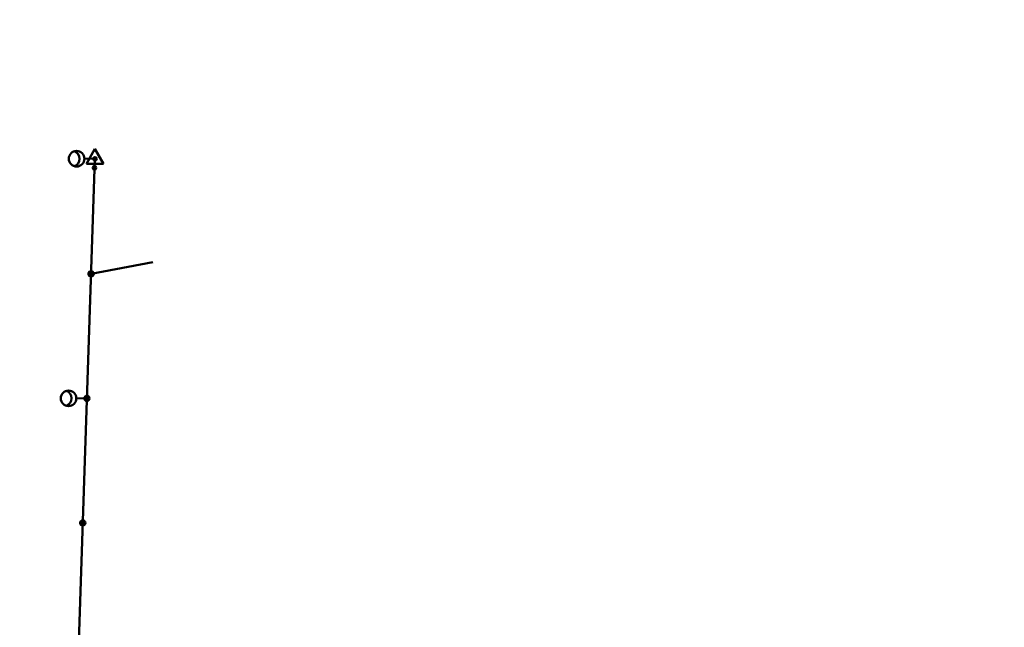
# Model space of a CAD drawing. Header units: millimetres. Extents: x 0 to 5880, y 0 to 297.
# Tile 14 of 35: x 1153 to 1271, y 224 to 297. Entities that reach past the tile are written whole.
import ezdxf

# ---------------------------------------------------------------- set-up
doc = ezdxf.new("R2010")
doc.units = ezdxf.units.MM
doc.linetypes.add('K5LT_BASIC', pattern=[0])
doc.linetypes.add('K5LT_THIN', pattern=[0])
doc.layers.add('Системный слой', color=7, linetype='Continuous')

# ---------------------------------------------------------------- blocks, each defined once
blk = doc.blocks.new('U287')
at = {"layer": 'Системный слой'}
h = blk.add_hatch(color=7, dxfattribs=at)
h.paths.add_polyline_path([(1160.28, 236.41), (1160.15, 236.7), (1160.13, 236.7), (1160.12, 236.69), (1160.1, 236.68), (1160.09, 236.67), (1160.08, 236.66), (1160.06, 236.65), (1160.05, 236.64), (1160.04, 236.63), (1160.03, 236.62), (1160.02, 236.61), (1160.01, 236.59), (1160, 236.58), (1160, 236.57), (1159.99, 236.55), (1159.98, 236.54), (1159.98, 236.52), (1159.97, 236.51), (1159.97, 236.49), (1159.96, 236.48), (1159.96, 236.46), (1159.96, 236.44), (1159.96, 236.43), (1159.96, 236.41), (1159.96, 236.4), (1159.96, 236.38), (1159.96, 236.36), (1159.96, 236.35), (1159.97, 236.33), (1159.97, 236.32), (1159.98, 236.3), (1159.98, 236.29), (1159.99, 236.27), (1160, 236.26), (1160, 236.25), (1160.01, 236.23), (1160.02, 236.22), (1160.03, 236.21), (1160.04, 236.2), (1160.05, 236.18), (1160.07, 236.17), (1160.08, 236.16), (1160.09, 236.15), (1160.1, 236.14), (1160.12, 236.14), (1160.13, 236.13), (1160.15, 236.12), (1160.16, 236.12), (1160.18, 236.11), (1160.19, 236.11), (1160.21, 236.1), (1160.22, 236.1), (1160.24, 236.1), (1160.25, 236.1), (1160.27, 236.09), (1160.29, 236.09), (1160.3, 236.1), (1160.32, 236.1), (1160.33, 236.1), (1160.35, 236.1), (1160.36, 236.11), (1160.38, 236.11), (1160.39, 236.12), (1160.4, 236.12)])
h.paths.add_polyline_path([(1160.45, 236.68), (1160.43, 236.69), (1160.42, 236.7), (1160.41, 236.7), (1160.39, 236.71), (1160.38, 236.72), (1160.36, 236.72), (1160.35, 236.72), (1160.33, 236.73), (1160.31, 236.73), (1160.3, 236.73), (1160.28, 236.73), (1160.27, 236.73), (1160.25, 236.73), (1160.23, 236.73), (1160.22, 236.73), (1160.2, 236.72), (1160.19, 236.72), (1160.17, 236.71), (1160.16, 236.71), (1160.15, 236.7), (1160.28, 236.41), (1160.4, 236.12), (1160.42, 236.13), (1160.43, 236.14), (1160.45, 236.14), (1160.46, 236.15), (1160.47, 236.16), (1160.48, 236.17), (1160.5, 236.18), (1160.51, 236.2), (1160.52, 236.21), (1160.53, 236.22), (1160.54, 236.23), (1160.55, 236.25), (1160.55, 236.26), (1160.56, 236.27), (1160.57, 236.29), (1160.57, 236.3), (1160.58, 236.32), (1160.58, 236.33), (1160.59, 236.35), (1160.59, 236.36), (1160.59, 236.38), (1160.59, 236.4), (1160.59, 236.41), (1160.59, 236.43), (1160.59, 236.44), (1160.59, 236.46), (1160.59, 236.48), (1160.58, 236.49), (1160.58, 236.51), (1160.57, 236.52), (1160.57, 236.54), (1160.56, 236.55), (1160.56, 236.57), (1160.55, 236.58), (1160.54, 236.59), (1160.53, 236.61), (1160.52, 236.62), (1160.51, 236.63), (1160.5, 236.64), (1160.49, 236.65), (1160.47, 236.66), (1160.46, 236.67)])
at = {"layer": 'Системный слой', "color": 7, "linetype": 'K5LT_BASIC', "lineweight": 50}
blk.add_circle((1160.28, 236.41), 0.319, dxfattribs=at)
blk = doc.blocks.new('U293')
at = {"layer": 'Системный слой'}
h = blk.add_hatch(color=7, dxfattribs=at)
h.paths.add_polyline_path([(1161.28, 266.4), (1161.15, 266.69), (1161.14, 266.68), (1161.12, 266.67), (1161.11, 266.66), (1161.1, 266.66), (1161.08, 266.65), (1161.07, 266.64), (1161.06, 266.62), (1161.05, 266.61), (1161.04, 266.6), (1161.03, 266.59), (1161.02, 266.58), (1161.01, 266.56), (1161, 266.55), (1161, 266.53), (1160.99, 266.52), (1160.98, 266.51), (1160.98, 266.49), (1160.97, 266.47), (1160.97, 266.46), (1160.97, 266.44), (1160.97, 266.43), (1160.96, 266.41), (1160.96, 266.4), (1160.96, 266.38), (1160.97, 266.36), (1160.97, 266.35), (1160.97, 266.33), (1160.97, 266.32), (1160.98, 266.3), (1160.98, 266.29), (1160.99, 266.27), (1161, 266.26), (1161, 266.24), (1161.01, 266.23), (1161.02, 266.22), (1161.03, 266.2), (1161.04, 266.19), (1161.05, 266.18), (1161.06, 266.17), (1161.07, 266.16), (1161.09, 266.15), (1161.1, 266.14), (1161.11, 266.13), (1161.12, 266.12), (1161.14, 266.11), (1161.15, 266.1), (1161.17, 266.1), (1161.18, 266.09), (1161.2, 266.09), (1161.21, 266.08), (1161.23, 266.08), (1161.25, 266.08), (1161.26, 266.08), (1161.28, 266.08), (1161.29, 266.08), (1161.31, 266.08), (1161.32, 266.08), (1161.34, 266.08), (1161.36, 266.09), (1161.37, 266.09), (1161.39, 266.1), (1161.4, 266.1), (1161.41, 266.1)])
h.paths.add_polyline_path([(1161.46, 266.66), (1161.44, 266.67), (1161.43, 266.68), (1161.41, 266.69), (1161.4, 266.69), (1161.38, 266.7), (1161.37, 266.7), (1161.35, 266.71), (1161.34, 266.71), (1161.32, 266.71), (1161.31, 266.71), (1161.29, 266.71), (1161.27, 266.71), (1161.26, 266.71), (1161.24, 266.71), (1161.23, 266.71), (1161.21, 266.71), (1161.19, 266.7), (1161.18, 266.7), (1161.16, 266.69), (1161.15, 266.69), (1161.28, 266.4), (1161.41, 266.1), (1161.43, 266.11), (1161.44, 266.12), (1161.45, 266.13), (1161.47, 266.14), (1161.48, 266.15), (1161.49, 266.16), (1161.5, 266.17), (1161.51, 266.18), (1161.53, 266.19), (1161.54, 266.2), (1161.54, 266.22), (1161.55, 266.23), (1161.56, 266.24), (1161.57, 266.26), (1161.58, 266.27), (1161.58, 266.29), (1161.59, 266.3), (1161.59, 266.32), (1161.59, 266.33), (1161.6, 266.35), (1161.6, 266.36), (1161.6, 266.38), (1161.6, 266.4), (1161.6, 266.41), (1161.6, 266.43), (1161.6, 266.44), (1161.59, 266.46), (1161.59, 266.47), (1161.59, 266.49), (1161.58, 266.51), (1161.58, 266.52), (1161.57, 266.53), (1161.56, 266.55), (1161.55, 266.56), (1161.55, 266.58), (1161.54, 266.59), (1161.53, 266.6), (1161.52, 266.61), (1161.5, 266.62), (1161.49, 266.64), (1161.48, 266.65), (1161.47, 266.66)])
at = {"layer": 'Системный слой', "color": 7, "linetype": 'K5LT_BASIC', "lineweight": 50}
blk.add_circle((1161.28, 266.4), 0.319, dxfattribs=at)
blk = doc.blocks.new('U295')
at = {"layer": 'Системный слой', "color": 7, "linetype": 'K5LT_BASIC', "lineweight": 50}
for p, q in [((1161.75, 281.44), (1160.72, 279.66)), ((1162.78, 279.65), (1161.75, 281.44)), ((1160.72, 279.66), (1162.78, 279.65))]:
    blk.add_line(p, q, dxfattribs=at)
blk = doc.blocks.new('U298')
at = {"layer": 'Системный слой'}
h = blk.add_hatch(color=7, dxfattribs=at)
h.paths.add_polyline_path([(1161.69, 279.17), (1161.8, 279.35), (1161.79, 279.36), (1161.77, 279.36), (1161.76, 279.37), (1161.75, 279.37), (1161.74, 279.38), (1161.72, 279.38), (1161.71, 279.38), (1161.7, 279.38), (1161.69, 279.38), (1161.67, 279.38), (1161.66, 279.38), (1161.65, 279.38), (1161.63, 279.38), (1161.62, 279.37), (1161.61, 279.37), (1161.6, 279.36), (1161.59, 279.36), (1161.57, 279.35), (1161.56, 279.35), (1161.55, 279.34), (1161.54, 279.33), (1161.53, 279.32), (1161.52, 279.31), (1161.52, 279.3), (1161.51, 279.29), (1161.5, 279.28), (1161.5, 279.27), (1161.49, 279.26), (1161.49, 279.24), (1161.48, 279.23), (1161.48, 279.22), (1161.48, 279.21), (1161.47, 279.19), (1161.47, 279.18), (1161.47, 279.17), (1161.47, 279.15), (1161.48, 279.14), (1161.48, 279.13), (1161.48, 279.11), (1161.48, 279.1), (1161.49, 279.09), (1161.49, 279.08), (1161.5, 279.07), (1161.51, 279.06), (1161.51, 279.04), (1161.52, 279.03), (1161.53, 279.02), (1161.54, 279.02), (1161.55, 279.01), (1161.56, 279), (1161.57, 278.99), (1161.57, 278.99)])
h.paths.add_polyline_path([(1161.9, 279.18), (1161.9, 279.19), (1161.9, 279.2), (1161.89, 279.21), (1161.89, 279.23), (1161.89, 279.24), (1161.88, 279.25), (1161.88, 279.26), (1161.87, 279.28), (1161.86, 279.29), (1161.86, 279.3), (1161.85, 279.31), (1161.84, 279.32), (1161.83, 279.33), (1161.82, 279.33), (1161.81, 279.34), (1161.8, 279.35), (1161.8, 279.35), (1161.69, 279.17), (1161.57, 278.99), (1161.58, 278.98), (1161.6, 278.98), (1161.61, 278.97), (1161.62, 278.97), (1161.63, 278.97), (1161.65, 278.96), (1161.66, 278.96), (1161.67, 278.96), (1161.68, 278.96), (1161.7, 278.96), (1161.71, 278.96), (1161.72, 278.96), (1161.74, 278.96), (1161.75, 278.97), (1161.76, 278.97), (1161.77, 278.98), (1161.78, 278.98), (1161.8, 278.99), (1161.81, 279), (1161.82, 279), (1161.83, 279.01), (1161.84, 279.02), (1161.85, 279.03), (1161.85, 279.04), (1161.86, 279.05), (1161.87, 279.06), (1161.87, 279.07), (1161.88, 279.09), (1161.89, 279.1), (1161.89, 279.11), (1161.89, 279.12), (1161.9, 279.14), (1161.9, 279.15), (1161.9, 279.16), (1161.9, 279.17)])
at = {"layer": 'Системный слой', "color": 7, "linetype": 'K5LT_THIN', "lineweight": 18}
blk.add_line((1161.75, 280.17), (1161.69, 279.17), dxfattribs=at)
at = {"layer": 'Системный слой', "color": 7, "linetype": 'K5LT_BASIC', "lineweight": 50}
blk.add_circle((1161.69, 279.17), 0.213, dxfattribs=at)
blk = doc.blocks.new('U297')
at = {"layer": 'Системный слой'}
blk.add_blockref('U298', (0, 0), dxfattribs=at)
blk = doc.blocks.new('U296')
at = {"layer": 'Системный слой'}
h = blk.add_hatch(color=7, dxfattribs=at)
h.paths.add_polyline_path([(1161.75, 280.25), (1161.54, 280.2), (1161.55, 280.18), (1161.55, 280.17), (1161.55, 280.16), (1161.56, 280.15), (1161.57, 280.14), (1161.57, 280.13), (1161.58, 280.12), (1161.59, 280.11), (1161.6, 280.1), (1161.61, 280.09), (1161.62, 280.08), (1161.63, 280.07), (1161.64, 280.07), (1161.65, 280.06), (1161.66, 280.05), (1161.68, 280.05), (1161.69, 280.04), (1161.7, 280.04), (1161.71, 280.04), (1161.73, 280.04), (1161.74, 280.04), (1161.75, 280.04), (1161.77, 280.04), (1161.78, 280.04), (1161.79, 280.04), (1161.8, 280.04), (1161.82, 280.05), (1161.83, 280.05), (1161.84, 280.06), (1161.85, 280.06), (1161.86, 280.07), (1161.87, 280.08), (1161.88, 280.09), (1161.89, 280.1), (1161.9, 280.11), (1161.91, 280.12), (1161.92, 280.13), (1161.93, 280.14), (1161.93, 280.15), (1161.94, 280.16), (1161.95, 280.17), (1161.95, 280.18), (1161.95, 280.2), (1161.96, 280.21), (1161.96, 280.22), (1161.96, 280.23), (1161.96, 280.25), (1161.96, 280.26), (1161.96, 280.27), (1161.96, 280.29), (1161.95, 280.3), (1161.95, 280.3)])
h.paths.add_polyline_path([(1161.59, 280.39), (1161.58, 280.38), (1161.57, 280.37), (1161.57, 280.36), (1161.56, 280.35), (1161.56, 280.34), (1161.55, 280.33), (1161.55, 280.32), (1161.54, 280.3), (1161.54, 280.29), (1161.54, 280.28), (1161.54, 280.26), (1161.54, 280.25), (1161.54, 280.24), (1161.54, 280.23), (1161.54, 280.21), (1161.54, 280.2), (1161.54, 280.2), (1161.75, 280.25), (1161.95, 280.3), (1161.95, 280.31), (1161.95, 280.33), (1161.94, 280.34), (1161.93, 280.35), (1161.93, 280.36), (1161.92, 280.37), (1161.91, 280.38), (1161.9, 280.39), (1161.9, 280.4), (1161.89, 280.41), (1161.88, 280.42), (1161.87, 280.43), (1161.85, 280.43), (1161.84, 280.44), (1161.83, 280.44), (1161.82, 280.45), (1161.81, 280.45), (1161.79, 280.46), (1161.78, 280.46), (1161.77, 280.46), (1161.76, 280.46), (1161.74, 280.46), (1161.73, 280.46), (1161.72, 280.46), (1161.7, 280.46), (1161.69, 280.45), (1161.68, 280.45), (1161.67, 280.45), (1161.65, 280.44), (1161.64, 280.43), (1161.63, 280.43), (1161.62, 280.42), (1161.61, 280.41), (1161.6, 280.4), (1161.59, 280.39)])
at = {"layer": 'Системный слой', "color": 7, "linetype": 'K5LT_BASIC', "lineweight": 50}
blk.add_circle((1161.75, 280.25), 0.212, dxfattribs=at)
at = {"layer": 'Системный слой'}
blk.add_blockref('U297', (0, 0), dxfattribs=at)
blk = doc.blocks.new('U294')
at = {"layer": 'Системный слой'}
for name in ['U295', 'U296']:
    blk.add_blockref(name, (0, 0), dxfattribs=at)
blk = doc.blocks.new('U300')
at = {"layer": 'Системный слой'}
h = blk.add_hatch(color=7, dxfattribs=at)
h.paths.add_polyline_path([(1160.78, 251.4), (1160.65, 251.7), (1160.63, 251.69), (1160.62, 251.68), (1160.61, 251.67), (1160.59, 251.66), (1160.58, 251.65), (1160.57, 251.64), (1160.56, 251.63), (1160.55, 251.62), (1160.53, 251.61), (1160.52, 251.6), (1160.52, 251.58), (1160.51, 251.57), (1160.5, 251.56), (1160.49, 251.54), (1160.49, 251.53), (1160.48, 251.51), (1160.47, 251.5), (1160.47, 251.48), (1160.47, 251.47), (1160.46, 251.45), (1160.46, 251.44), (1160.46, 251.42), (1160.46, 251.4), (1160.46, 251.39), (1160.46, 251.37), (1160.46, 251.36), (1160.47, 251.34), (1160.47, 251.33), (1160.47, 251.31), (1160.48, 251.29), (1160.49, 251.28), (1160.49, 251.27), (1160.5, 251.25), (1160.51, 251.24), (1160.52, 251.22), (1160.53, 251.21), (1160.54, 251.2), (1160.55, 251.19), (1160.56, 251.18), (1160.57, 251.16), (1160.58, 251.15), (1160.59, 251.14), (1160.61, 251.14), (1160.62, 251.13), (1160.64, 251.12), (1160.65, 251.11), (1160.66, 251.11), (1160.68, 251.1), (1160.69, 251.1), (1160.71, 251.09), (1160.73, 251.09), (1160.74, 251.09), (1160.76, 251.09), (1160.77, 251.09), (1160.79, 251.09), (1160.81, 251.09), (1160.82, 251.09), (1160.84, 251.09), (1160.85, 251.09), (1160.87, 251.1), (1160.88, 251.1), (1160.9, 251.11), (1160.91, 251.11)])
h.paths.add_polyline_path([(1160.95, 251.67), (1160.94, 251.68), (1160.92, 251.69), (1160.91, 251.7), (1160.9, 251.7), (1160.88, 251.71), (1160.86, 251.71), (1160.85, 251.72), (1160.83, 251.72), (1160.82, 251.72), (1160.8, 251.72), (1160.79, 251.72), (1160.77, 251.72), (1160.75, 251.72), (1160.74, 251.72), (1160.72, 251.72), (1160.71, 251.72), (1160.69, 251.71), (1160.68, 251.71), (1160.66, 251.7), (1160.65, 251.7), (1160.78, 251.4), (1160.91, 251.11), (1160.92, 251.12), (1160.94, 251.13), (1160.95, 251.14), (1160.96, 251.14), (1160.98, 251.15), (1160.99, 251.16), (1161, 251.18), (1161.01, 251.19), (1161.02, 251.2), (1161.03, 251.21), (1161.04, 251.22), (1161.05, 251.24), (1161.06, 251.25), (1161.07, 251.27), (1161.07, 251.28), (1161.08, 251.29), (1161.08, 251.31), (1161.09, 251.33), (1161.09, 251.34), (1161.09, 251.36), (1161.1, 251.37), (1161.1, 251.39), (1161.1, 251.4), (1161.1, 251.42), (1161.1, 251.44), (1161.09, 251.45), (1161.09, 251.47), (1161.09, 251.48), (1161.08, 251.5), (1161.08, 251.51), (1161.07, 251.53), (1161.07, 251.54), (1161.06, 251.56), (1161.05, 251.57), (1161.04, 251.58), (1161.03, 251.6), (1161.02, 251.61), (1161.01, 251.62), (1161, 251.63), (1160.99, 251.64), (1160.98, 251.65), (1160.96, 251.66)])
at = {"layer": 'Системный слой', "color": 7, "linetype": 'K5LT_BASIC', "lineweight": 50}
blk.add_circle((1160.78, 251.4), 0.319, dxfattribs=at)
blk = doc.blocks.new('U301')
at = {"layer": 'Системный слой', "color": 7, "linetype": 'K5LT_BASIC', "lineweight": 50}
blk.add_line((1159.51, 251.44), (1160.78, 251.4), dxfattribs=at)
blk.add_circle((1158.57, 251.41), 0.938, dxfattribs=at)
blk.add_arc((1158, 251.42), 0.938, 287.3803, 71.7559, dxfattribs=at)
blk = doc.blocks.new('U302')
at = {"layer": 'Системный слой', "color": 7, "linetype": 'K5LT_BASIC', "lineweight": 50}
blk.add_line((1160.48, 280.28), (1161.75, 280.25), dxfattribs=at)
blk.add_circle((1159.54, 280.26), 0.938, dxfattribs=at)
blk.add_arc((1158.97, 280.26), 0.938, 287.3803, 71.7559, dxfattribs=at)

msp = doc.modelspace()

# ---------------------------------------------------------------- linework, layer by layer
at = {"layer": 'Системный слой', "color": 7, "linetype": 'K5LT_BASIC', "lineweight": 50}
for p, q in [((1156.09, 111.67), (1161.75, 280.25)), ((1161.28, 266.4), (1168.73, 267.79))]:
    msp.add_line(p, q, dxfattribs=at)

# ---------------------------------------------------------------- block references
at = {"layer": 'Системный слой'}
for name in ['U302', 'U294', 'U293', 'U301', 'U300', 'U287']:
    msp.add_blockref(name, (0, 0), dxfattribs=at)

doc.saveas('drawing.dxf')
